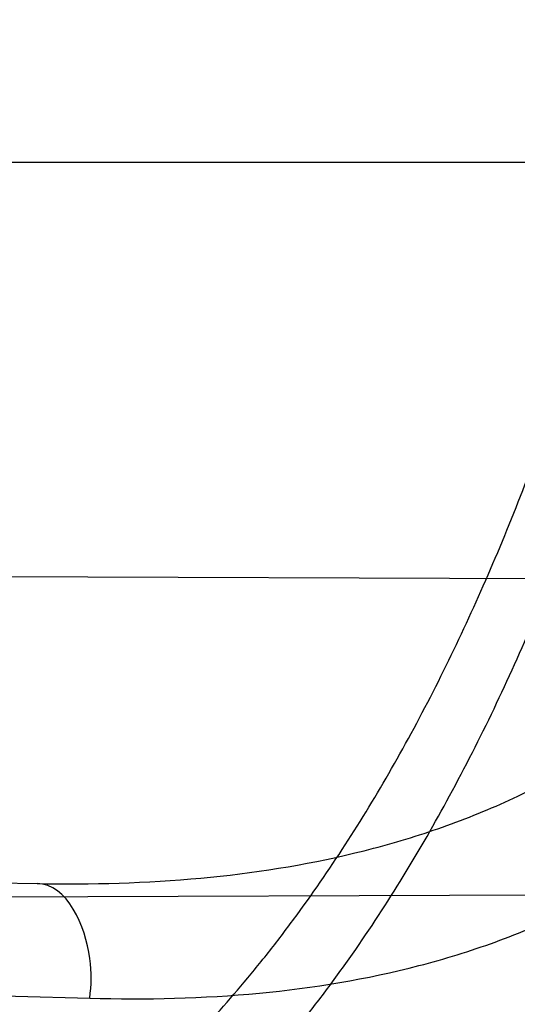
# Model space of a CAD drawing. Header units: millimetres. Extents: x 0 to 297, y 0 to 210.
# Tile 91 of 256: x 147.1136 to 147.1292, y 92.9393 to 92.9701. Entities that reach past the tile are written whole.
import ezdxf

# ---------------------------------------------------------------- set-up
doc = ezdxf.new("R2010")
doc.units = ezdxf.units.MM
doc.header["$LTSCALE"] = 16.335
doc.layers.get('0').update_dxf_attribs({"linetype": 'CONTINUOUS'})
for name, color, linetype in [('01_GLOBAL', 7, 'CONTINUOUS'), ('INTFCLR_1', 7, 'CONTINUOUS'), ('INTFCLR_144815', 7, 'CONTINUOUS')]:
    doc.layers.add(name, color=color, linetype=linetype)

msp = doc.modelspace()

# ---------------------------------------------------------------- linework, layer by layer
at = {"color": 7, "linetype": 'Continuous'}
msp.add_circle((147.7028034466, 92.1254639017), 2.28, dxfattribs=at)
at = {"color": 9, "linetype": 'Continuous'}
msp.add_arc((147.7028034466, 92.1254639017), 2.2507792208, 92.9674534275, 177.0325465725, dxfattribs=at)
at = {"layer": '01_GLOBAL', "color": 7, "linetype": 'Continuous'}
msp.add_circle((147.7028034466, 92.1254639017), 2.31, dxfattribs=at)
at = {"layer": 'INTFCLR_1', "color": 9, "linetype": 'Continuous'}
for p, q in [((146.8266356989, 92.96563164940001), (147.1443244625, 92.96563164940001)), ((146.8535833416, 92.9475801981), (147.1141792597, 92.94303147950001))]:
    msp.add_line(p, q, dxfattribs=at)
at = {"layer": 'INTFCLR_1', "color": 6, "linetype": 'Continuous'}
for p, q in [((147.086617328, 92.9527450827), (147.1333250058, 92.9525820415)), ((147.1303435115, 92.94267085), (147.0829622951, 92.9425054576))]:
    msp.add_line(p, q, dxfattribs=at)
for radius in [0.3620710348, 0.3440948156]:
    msp.add_arc((146.8326356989, 93.03763164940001), radius, 270, 90.00000002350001, dxfattribs=at)
at = {"layer": 'INTFCLR_1', "color": 9, "linetype": 'Continuous'}
msp.add_arc((147.5046846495, 107.3204460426), 14.3862601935, 268.2538865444, 268.4511225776, dxfattribs=at)
for points, knots in [([(147.1545442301, 92.9256703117), (147.1552565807, 92.92760868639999), (147.1566525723, 92.9315227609), (147.1593123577, 92.9394604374), (147.1636279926, 92.9537082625), (147.1676297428, 92.9704311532), (147.1702721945, 92.98537709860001), (147.1713830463, 92.99300879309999), (147.1719563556, 92.9974228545), (147.1732796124, 93.008504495), (147.1746545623, 93.02743949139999), (147.1744340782, 93.04977945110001), (147.1733950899, 93.0642567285), (147.1727415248, 93.0709415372), (147.1722603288, 93.07538757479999), (147.1707735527, 93.08738744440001), (147.1673977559, 93.1066025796), (147.162533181, 93.1253625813), (147.1590536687, 93.13649711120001), (147.157745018, 93.1404798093), (147.1557541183, 93.1463465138), (147.1512626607, 93.1586117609), (147.1435063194, 93.176613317), (147.134673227, 93.19362029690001), (147.1285153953, 93.2040882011), (147.1256373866, 93.208747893), (147.1237254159, 93.21178528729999), (147.1185545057, 93.2197736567), (147.1098896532, 93.232033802), (147.0978538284, 93.2469589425), (147.0876594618, 93.2581464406), (147.0805381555, 93.26529742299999), (147.0766007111, 93.2690835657), (147.0711374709, 93.27418968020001), (147.06349057, 93.2808755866), (147.0552130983, 93.2873626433), (147.0499647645, 93.2910949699), (147.0474074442, 93.29281092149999), (147.0457289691, 93.2938897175), (147.0442255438, 93.294808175), (147.0429042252, 93.29556660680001), (147.041778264, 93.2961550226), (147.0407894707, 93.2966200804), (147.0400295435, 93.2968637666), (147.0393696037, 93.2970368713), (147.0390133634, 93.2966025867), (147.0393275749, 93.29599323), (147.0397818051, 93.29522393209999), (147.0406181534, 93.29416107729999), (147.0417305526, 93.2928514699), (147.0430342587, 93.2914101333), (147.0444632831, 93.289871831), (147.0465759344, 93.2876354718), (147.0495827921, 93.28449215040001), (147.0551951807, 93.2786029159), (147.0613248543, 93.27199583), (147.0669087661, 93.26568094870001), (147.0703603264, 93.2616654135), (147.0759105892, 93.2550734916), (147.0844077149, 93.2443909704), (147.0955472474, 93.22884910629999), (147.1036099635, 93.2161613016), (147.1088887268, 93.20713012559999), (147.1124703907, 93.200778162), (147.1186494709, 93.1891839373), (147.1269016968, 93.171675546), (147.1325946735, 93.1570782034), (147.1352425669, 93.1495098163)], [0, 0, 0, 0, 0.0103792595, 0.0208842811, 0.0420721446, 0.0851858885, 0.1071984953, 0.1183380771, 0.123943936, 0.1295693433, 0.1744299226, 0.2192388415, 0.2417237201, 0.2473597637, 0.2529962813, 0.2641993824, 0.3081295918, 0.3509327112, 0.3614952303, 0.3667582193, 0.3720021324, 0.3926323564, 0.4323913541, 0.4704239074, 0.4888657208, 0.4934194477, 0.497950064, 0.5069039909, 0.5412450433, 0.5733438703, 0.6032118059, 0.6172673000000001, 0.6240601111, 0.6306649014, 0.6548506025, 0.6750843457, 0.6834913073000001, 0.6872123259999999, 0.6905622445, 0.6935176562, 0.6960693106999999, 0.6982084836, 0.6999280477, 0.7014829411, 0.7024060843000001, 0.7029587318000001, 0.7038763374, 0.7054334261, 0.7076628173, 0.7105600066, 0.714112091, 0.7174145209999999, 0.7211168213, 0.7295725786, 0.7392778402, 0.7620040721, 0.7748640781, 0.7816422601, 0.7886165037, 0.8181744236, 0.8502177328, 0.884679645, 0.8936796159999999, 0.902792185, 0.9213283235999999, 0.9597006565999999, 1, 1, 1, 1]), ([(147.0432510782, 93.2956316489), (147.0440337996, 93.2956315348), (147.0461901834, 93.29448394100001), (147.048762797, 93.29308623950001), (147.05126835, 93.29149221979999), (147.0538664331, 93.2897847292), (147.0591995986, 93.28606265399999), (147.0676125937, 93.27960414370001), (147.0753919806, 93.27294276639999), (147.0809499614, 93.26785658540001), (147.0849532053, 93.2640878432), (147.0921910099, 93.25697312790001), (147.1025540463, 93.2458430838), (147.114792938, 93.2309925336), (147.1236090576, 93.2187883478), (147.1288703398, 93.210836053), (147.1308146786, 93.20781404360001), (147.1337403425, 93.20317969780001), (147.1399980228, 93.19277282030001), (147.1489774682, 93.17586162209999), (147.1568675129, 93.15795089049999), (147.1614367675, 93.1457458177), (147.1634614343, 93.13990986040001), (147.1647919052, 93.13594917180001), (147.1683281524, 93.12488035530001), (147.1732735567, 93.1062283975), (147.1767074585, 93.0871131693), (147.1782194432, 93.07517712), (147.1787086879, 93.07075571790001), (147.1793731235, 93.0641085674), (147.1804294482, 93.0497128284), (147.1806536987, 93.0274948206), (147.1792555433, 93.0086652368), (147.1779104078, 92.9976470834), (147.1773275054, 92.9932574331), (147.1761979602, 92.9856672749), (147.1735104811, 92.97079983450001), (147.1694409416, 92.95416803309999), (147.1650544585, 92.9400032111), (147.1623504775, 92.9321098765), (147.1609312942, 92.9282176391), (147.1602071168, 92.92629007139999)], [0, 0, 0, 0, 0.0056084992, 0.016622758, 0.0214510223, 0.0268121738, 0.0389184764, 0.0680276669, 0.1027789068, 0.1122614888, 0.1220107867, 0.1421735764, 0.1849752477, 0.2309092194, 0.2799812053, 0.2927645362, 0.2992310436, 0.3057293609, 0.3320345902, 0.3862266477, 0.4428037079, 0.4721337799, 0.479586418, 0.4870651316, 0.5020714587, 0.5628449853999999, 0.6251697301, 0.6410581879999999, 0.6490513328, 0.6570434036, 0.6889243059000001, 0.7524504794, 0.8160576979, 0.8240355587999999, 0.8319861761, 0.8477866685, 0.8790166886, 0.9402183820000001, 0.9703167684, 0.9852456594, 1, 1, 1, 1]), ([(147.1352425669, 93.1495098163), (147.1379952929, 93.14164178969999), (147.1429940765, 93.1254736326), (147.1477529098, 93.1046918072), (147.1501024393, 93.09081219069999), (147.151047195, 93.08426445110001), (147.151638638, 93.07985863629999), (147.1530856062, 93.06772189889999), (147.1544764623, 93.04770806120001), (147.1542807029, 93.0276232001), (147.1535512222, 93.0153442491), (147.1532177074, 93.0108633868), (147.1526544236, 93.00419454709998), (147.1511010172, 92.9899942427), (147.1474849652, 92.9685843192), (147.1430641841, 92.95080514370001), (147.1400632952, 92.9406015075), (147.1388460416, 92.9366002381), (147.1366541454, 92.9297366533), (147.1320236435, 92.91648816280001), (147.124625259, 92.8984289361), (147.1170139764, 92.8829220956), (147.1121048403, 92.87387096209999), (147.1103239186, 92.8706785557), (147.1076776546, 92.8660211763), (147.101977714, 92.8564219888), (147.0929326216, 92.8426084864), (147.0818447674, 92.827530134), (147.0738492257, 92.81769368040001), (147.0692400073, 92.8122947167), (147.0675023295, 92.81027962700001), (147.0645699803, 92.8069282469), (147.059151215, 92.8008948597), (147.053263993, 92.7946267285), (147.047929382, 92.78903803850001), (147.0447760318, 92.7857530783), (147.0421529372, 92.78285660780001), (147.0404461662, 92.78102579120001), (147.0382254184, 92.7776381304), (147.0420399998, 92.77914588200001), (147.0441807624, 92.7804356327), (147.0467768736, 92.78202657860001), (147.049052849, 92.7835556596), (147.0517912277, 92.7854541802), (147.0555009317, 92.78817176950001), (147.0602492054, 92.79186222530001), (147.067344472, 92.7977012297), (147.0736957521, 92.8033972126), (147.0792529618, 92.8087266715), (147.0832359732, 92.812657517), (147.0904141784, 92.8200586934), (147.1006451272, 92.8316000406), (147.1126583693, 92.84694521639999), (147.1212603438, 92.85951606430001), (147.1263733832, 92.8676917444), (147.1282611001, 92.87079789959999), (147.1311015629, 92.87556381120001), (147.1371674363, 92.88626496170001), (147.1458250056, 92.9036348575), (147.1517810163, 92.9181513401), (147.1545442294, 92.9256703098)], [0, 0, 0, 0, 0.0419449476, 0.0850695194, 0.1071739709, 0.1127634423, 0.1183584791, 0.1295423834, 0.1742656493, 0.2191961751, 0.2304978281, 0.2361598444, 0.2418057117, 0.2641744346, 0.3080240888, 0.3509528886, 0.3562644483, 0.3615432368, 0.3719979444, 0.3925183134, 0.4321501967, 0.4701192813, 0.4793724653, 0.4839620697, 0.48851378, 0.5063269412, 0.5401307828, 0.5715496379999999, 0.6004673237, 0.6038923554, 0.6072711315, 0.6138564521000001, 0.6263016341, 0.6480618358, 0.6572019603, 0.6650284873, 0.6713159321, 0.6759369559, 0.6799952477, 0.6841765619, 0.6887949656, 0.6950107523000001, 0.6986911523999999, 0.7027318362, 0.7117342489, 0.7218512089, 0.7329803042, 0.7579718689, 0.7647510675, 0.7717251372, 0.7861300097, 0.8166264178, 0.8492835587, 0.8841348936, 0.8932111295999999, 0.8978052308, 0.9024247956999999, 0.92112918, 0.9596906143, 1, 1, 1, 1]), ([(147.0432510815, 92.7796316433), (147.0431330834, 92.7796316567), (147.0428441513, 92.77968862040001), (147.0428590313, 92.7802080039), (147.043168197, 92.78074236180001), (147.0437027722, 92.7815366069), (147.0445175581, 92.7825251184), (147.046088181, 92.7843056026), (147.0479460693, 92.786252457), (147.0500136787, 92.7883830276), (147.0523867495, 92.79080681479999), (147.0572874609, 92.7957986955), (147.0632966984, 92.8020416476), (147.0688203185, 92.8080382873), (147.0718101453, 92.8113712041), (147.0735816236, 92.81337496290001), (147.0782783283, 92.8187413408), (147.0864250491, 92.8285190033), (147.0977271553, 92.8435162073), (147.106950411, 92.8572622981), (147.1127640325, 92.86681826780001), (147.1154623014, 92.871453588), (147.1172776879, 92.87462997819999), (147.1222795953, 92.88363180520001), (147.1300362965, 92.8990567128), (147.1375818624, 92.91703545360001), (147.1423047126, 92.93022711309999), (147.1445398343, 92.9370600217), (147.1457809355, 92.941042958), (147.1488392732, 92.9511954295), (147.1533458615, 92.9688880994), (147.157034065, 92.99020578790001), (147.1586182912, 93.0043449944), (147.159192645, 93.0109841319), (147.1595326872, 93.0154446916), (147.1602764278, 93.0276675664), (147.1604760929, 93.0476640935), (147.1590577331, 93.0675881), (147.157582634, 93.0796680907), (147.1569796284, 93.0840538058), (147.1560162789, 93.0905724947), (147.1536199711, 93.10439313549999), (147.1487661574, 93.12508522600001), (147.1436711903, 93.1411717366), (147.1408661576, 93.1489990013)], [0, 0, 0, 0, 0.0008731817, 0.001718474, 0.0032338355, 0.0055641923, 0.008732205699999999, 0.0127298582, 0.0231213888, 0.0286463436, 0.0346993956, 0.04822263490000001, 0.0804125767, 0.0988155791, 0.1085508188, 0.1135449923, 0.1186070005, 0.1613231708, 0.2076862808, 0.2575123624, 0.2837454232, 0.2904461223, 0.2972015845, 0.3108183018, 0.3666504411, 0.4248609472, 0.4549769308, 0.4703146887, 0.4780576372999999, 0.4858477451, 0.5487776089, 0.6130123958, 0.6457680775, 0.6540347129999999, 0.6623246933, 0.6788711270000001, 0.74464742, 0.8101273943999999, 0.8265053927, 0.8346996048, 0.8428861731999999, 0.8752668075, 0.9384714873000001, 1, 1, 1, 1]), ([(147.1141792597, 92.94303147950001), (147.1158902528, 92.943001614), (147.1192371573, 92.9430916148), (147.1233465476, 92.9437316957), (147.1264598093, 92.9446204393), (147.1294493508, 92.94577349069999), (147.1322709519, 92.9473724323), (147.1348317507, 92.94939349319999), (147.1372847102, 92.9517634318), (147.1391541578, 92.95419354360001), (147.1405502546, 92.95646359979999), (147.1414553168, 92.95808044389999), (147.1424744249, 92.9601943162), (147.1433368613, 92.9623997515), (147.1439346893, 92.96422555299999), (147.1442006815, 92.9651600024), (147.1443244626, 92.96563164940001)], [0, 0, 0, 0, 0.1247189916, 0.243509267, 0.3019349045, 0.3603889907, 0.476776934, 0.5364440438, 0.5978148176, 0.7250064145, 0.7583663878, 0.7920476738, 0.860007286, 0.9292141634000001, 0.964461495, 1, 1, 1, 1]), ([(147.1158280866, 92.93944206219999), (147.1175996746, 92.93939278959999), (147.1210694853, 92.9394712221), (147.1253280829, 92.9401717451), (147.1285446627, 92.9411649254), (147.1316450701, 92.9424680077), (147.134557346, 92.94428265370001), (147.1368348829, 92.94626506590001), (147.1380905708, 92.94753733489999), (147.1399706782, 92.9496446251), (147.1416183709, 92.9520286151), (147.1430407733, 92.9545937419), (147.1439646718, 92.9564374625), (147.1450070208, 92.95884545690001), (147.1458812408, 92.9613528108), (147.146486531, 92.9634295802), (147.1467549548, 92.96449285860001), (147.1468795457, 92.9650297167)], [0, 0, 0, 0, 0.1201992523, 0.2347842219, 0.2913328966, 0.3481748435, 0.4625668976, 0.5219985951, 0.5526655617, 0.5837480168, 0.7134887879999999, 0.7478515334, 0.7826914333, 0.8533109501, 0.9256456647, 0.9626215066, 1, 1, 1, 1]), ([(147.0587545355, 92.92603359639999), (147.0598495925, 92.92601448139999), (147.0620340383, 92.9259783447), (147.0663667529, 92.9259158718), (147.0717124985, 92.92586094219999), (147.0770083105, 92.92586582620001), (147.0806708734, 92.92592870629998), (147.0827381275, 92.92598646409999), (147.0857607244, 92.9260959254), (147.0901722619, 92.9263543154), (147.0949767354, 92.92690428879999), (147.0982220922, 92.9274748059), (147.1000214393, 92.9278568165), (147.1026222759, 92.9284762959), (147.1063813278, 92.92963851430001), (147.110321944, 92.93145576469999), (147.1132441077, 92.9332291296), (147.1160296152, 92.935227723), (147.1185945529, 92.93756768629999), (147.1206177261, 92.9398593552), (147.1217351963, 92.941261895), (147.1233933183, 92.9434896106), (147.1256755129, 92.94712844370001), (147.1278121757, 92.9514789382), (147.1293429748, 92.9551680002), (147.130766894, 92.9590216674), (147.1316803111, 92.96198198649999), (147.1322242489, 92.9639829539)], [0, 0, 0, 0, 0.0354708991, 0.0707570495, 0.1403376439, 0.2086112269, 0.2422633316, 0.2589708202, 0.2755884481, 0.3402201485, 0.402046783, 0.4320733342, 0.4469044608, 0.4616141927, 0.5186617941, 0.5740139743, 0.6016440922, 0.6292641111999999, 0.6849536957, 0.7135882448, 0.728211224, 0.7430207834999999, 0.803517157, 0.8669694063, 0.8997732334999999, 0.932843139, 1, 1, 1, 1]), ([(147.0587231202, 92.92423556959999), (147.059845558, 92.9242027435), (147.0620847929, 92.9241396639), (147.066526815, 92.92402532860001), (147.0720083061, 92.9239092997), (147.0774395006, 92.9238591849), (147.0811962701, 92.923888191), (147.0833167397, 92.9239283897), (147.0864165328, 92.92401356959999), (147.0909402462, 92.9242430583), (147.0958673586, 92.92477733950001), (147.0991944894, 92.92534886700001), (147.1010384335, 92.92573490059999), (147.103703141, 92.9263650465), (147.1075552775, 92.9275562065), (147.1115872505, 92.9294379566), (147.1145727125, 92.93128084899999), (147.1174202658, 92.9333654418), (147.1200367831, 92.935809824), (147.1220947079, 92.93820350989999), (147.1232316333, 92.9396708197), (147.1249208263, 92.94200642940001), (147.1272411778, 92.94582362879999), (147.1294053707, 92.9503819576), (147.1309536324, 92.9542498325), (147.1323934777, 92.95829514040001), (147.1333139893, 92.9614008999), (147.1338615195, 92.9634997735)], [0, 0, 0, 0, 0.035284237, 0.0703889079, 0.1396229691, 0.2075606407, 0.2410452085, 0.2576677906, 0.2742009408, 0.3384835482, 0.3999464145, 0.429786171, 0.4445232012, 0.4591355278, 0.5158247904, 0.5708803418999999, 0.5984057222, 0.6259612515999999, 0.6816714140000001, 0.7103999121, 0.725092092, 0.7399858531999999, 0.8009597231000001, 0.8651019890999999, 0.8983209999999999, 0.9318422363, 1, 1, 1, 1]), ([(147.1158280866, 92.93944206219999), (147.1158806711, 92.9398529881), (147.115932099, 92.94114174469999), (147.1151363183, 92.94301477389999), (147.1141792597, 92.94303147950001)], [0, 0, 0, 0, 0.3020651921, 1, 1, 1, 1])]:
    msp.add_open_spline(points, degree=3, knots=knots, dxfattribs=at)
at = {"layer": 'INTFCLR_1', "color": 6, "linetype": 'Continuous'}
for points, knots in [([(147.0687421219, 93.29563164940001), (147.0680098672, 93.29563164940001), (147.0693330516, 93.2931111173), (147.0704693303, 93.29172068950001), (147.0723263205, 93.28928078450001), (147.0746177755, 93.2865210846), (147.0775470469, 93.28299903), (147.080971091, 93.27890891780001), (147.0846437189, 93.27446035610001), (147.0882701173, 93.26998999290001), (147.0916458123, 93.2657319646), (147.0947448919, 93.2617356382), (147.0975630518, 93.2580185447), (147.100110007, 93.25458663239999), (147.1024035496, 93.25143207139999), (147.1044661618, 93.24854131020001), (147.1063189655, 93.24589767), (147.1079764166, 93.2434940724), (147.109457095, 93.2413147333), (147.1107791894, 93.2393416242), (147.1119635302, 93.23755181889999), (147.1130167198, 93.235942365), (147.1139517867, 93.2344985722), (147.1147816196, 93.2332054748), (147.1157213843, 93.2317287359), (147.1167390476, 93.23011252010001), (147.1179255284, 93.2282043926), (147.1189332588, 93.2265622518), (147.1198501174, 93.2250516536), (147.1206424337, 93.2237350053), (147.1215180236, 93.2222660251), (147.1224842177, 93.22062728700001), (147.1235503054, 93.2187965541), (147.1247223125, 93.21675634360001), (147.1260120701, 93.2144766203), (147.1274302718, 93.21192636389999), (147.1289898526, 93.20906621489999), (147.1307073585, 93.2058462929), (147.1325944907, 93.2022184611), (147.1346618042, 93.1981270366), (147.1369222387, 93.1935038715), (147.1393944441, 93.1882537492), (147.1420944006, 93.1822619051), (147.1450364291, 93.1753818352), (147.1482313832, 93.1674373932), (147.1516877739, 93.1581768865), (147.1553587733, 93.14738762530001), (147.1590017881, 93.1353669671), (147.1623609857, 93.1226214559), (147.1652568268, 93.10972884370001), (147.1676651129, 93.0968010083), (147.1695853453, 93.0838891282), (147.1710275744, 93.0709911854), (147.1719965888, 93.05813761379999), (147.1725011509, 93.0453158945), (147.1725469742, 93.0325462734), (147.1721391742, 93.0198169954), (147.171280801, 93.0071297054), (147.1699742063, 92.99449457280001), (147.1682169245, 92.9818861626), (147.1660086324, 92.9693213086), (147.1633383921, 92.9567727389), (147.1602041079, 92.94425636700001), (147.1566465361, 92.9319458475), (147.1528751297, 92.9204393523), (147.1491593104, 92.9102243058), (147.1457087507, 92.9015000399), (147.1425365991, 92.8940034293), (147.1396288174, 92.8875126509), (147.136972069, 92.8818585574), (147.1345472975, 92.8769025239), (147.1323371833, 92.8725413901), (147.130325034, 92.8686912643), (147.1284994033, 92.8652891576), (147.1268466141, 92.8622800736), (147.1253496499, 92.85960988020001), (147.1239936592, 92.85723391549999), (147.1227647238, 92.8551144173), (147.1216541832, 92.85322630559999), (147.1206539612, 92.8515468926), (147.1197533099, 92.8500510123), (147.1189386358, 92.8487109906), (147.1179864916, 92.8471584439), (147.1170567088, 92.8456599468), (147.1160957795, 92.84412860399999), (147.1152647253, 92.8428151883), (147.1143298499, 92.84135168), (147.1132770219, 92.8397205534), (147.1120898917, 92.837902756), (147.1107550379, 92.8358842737), (147.109257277, 92.8336513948), (147.107577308, 92.8311858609), (147.1056960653, 92.8284703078), (147.1035922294, 92.82548916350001), (147.1012492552, 92.8222342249), (147.0986446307, 92.81869165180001), (147.095755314, 92.8148491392), (147.0925736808, 92.81071697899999), (147.0890986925, 92.8063077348), (147.0853575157, 92.80167437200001), (147.0815402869, 92.7970384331), (147.0779667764, 92.7927652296), (147.0748968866, 92.789078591), (147.0724998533, 92.7861981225), (147.070552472, 92.7836530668), (147.0693788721, 92.7822194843), (147.0679949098, 92.7796316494), (147.0687421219, 92.7796316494)], [0, 0, 0, 0, 0.003860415, 0.007501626, 0.0124785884, 0.0188917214, 0.0268498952, 0.0364677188, 0.0470694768, 0.0572444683, 0.0668187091, 0.0757144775, 0.083905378, 0.09140992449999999, 0.0982451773, 0.1044667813, 0.1101313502, 0.1152642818, 0.1198589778, 0.1240215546, 0.1277856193, 0.1311734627, 0.1341617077, 0.1368541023, 0.1392736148, 0.1433897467, 0.1469230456, 0.1511192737, 0.1535471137, 0.1562389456, 0.1592204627, 0.1625628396, 0.1662680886, 0.1703891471, 0.174967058, 0.1800766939, 0.1857729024, 0.1921414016, 0.1993155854, 0.2073311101, 0.2163077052, 0.2264451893, 0.2379233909, 0.250953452, 0.2658909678, 0.283062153, 0.3030578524, 0.3259639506, 0.3492662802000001, 0.3725305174, 0.3956109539, 0.4185782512, 0.4413347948, 0.4640172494, 0.4865192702, 0.508968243, 0.531324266, 0.5536477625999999, 0.5759939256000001, 0.5982772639, 0.620747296, 0.6432362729, 0.6658996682, 0.68875599, 0.7107777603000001, 0.7297237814, 0.7460531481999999, 0.7602331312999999, 0.7726347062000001, 0.7835467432, 0.793166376, 0.8017211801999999, 0.8093215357, 0.8160683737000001, 0.8220758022, 0.8274205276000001, 0.8322066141, 0.8364980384, 0.8403367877, 0.8437547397, 0.8468031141, 0.8495420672, 0.8520223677, 0.8564046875, 0.8588391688, 0.8615533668, 0.8645986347, 0.8679945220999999, 0.8717882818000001, 0.8760445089, 0.8807522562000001, 0.8859628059, 0.8917731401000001, 0.898168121, 0.9051985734, 0.9129160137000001, 0.9213486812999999, 0.9305434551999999, 0.9404096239, 0.9509435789, 0.961943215, 0.9720502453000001, 0.980371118, 0.9870628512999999, 0.992271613, 0.9960607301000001, 1, 1, 1, 1]), ([(147.0687421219, 92.7796316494), (147.0695765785, 92.7796316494), (147.0710237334, 92.7806068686), (147.0732486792, 92.7819463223), (147.0757995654, 92.7837998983), (147.0789536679, 92.78621498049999), (147.0827092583, 92.7892984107), (147.0868482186, 92.7928925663), (147.0910477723, 92.79673500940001), (147.0950116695, 92.80053311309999), (147.0986438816, 92.80415209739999), (147.1019501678, 92.80756746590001), (147.1049461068, 92.8107620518), (147.107653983, 92.813732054), (147.1100921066, 92.81647650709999), (147.1122806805, 92.81899733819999), (147.1142479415, 92.8213114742), (147.1160099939, 92.82342388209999), (147.1175861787, 92.82534548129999), (147.1189934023, 92.8270878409), (147.1202530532, 92.828669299), (147.1213970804, 92.83012358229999), (147.1225240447, 92.83157239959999), (147.123724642, 92.8331346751), (147.1249992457, 92.8348159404), (147.1262604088, 92.83650316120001), (147.1274992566, 92.8381825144), (147.1287882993, 92.8399539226), (147.1302152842, 92.8419444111), (147.131810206, 92.84420661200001), (147.1335924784, 92.846783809), (147.1355808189, 92.8497229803), (147.1377917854, 92.8530728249), (147.140242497, 92.8568933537), (147.1429592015, 92.861268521), (147.1459674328, 92.8662949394), (147.1492907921, 92.8720905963), (147.1529541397, 92.8788115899), (147.1569786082, 92.8866408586), (147.1613909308, 92.895852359), (147.1661049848, 92.9065772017), (147.1708180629, 92.91847841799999), (147.1752249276, 92.93102624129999), (147.1791389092, 92.9437452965), (147.1825261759, 92.9565113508), (147.1853979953, 92.9693107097), (147.1877529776, 92.9820756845), (147.1896101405, 92.9948409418), (147.1909735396, 93.00755209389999), (147.1918561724, 93.02022938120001), (147.1922659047, 93.0328602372), (147.1922092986, 93.0454468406), (147.1916906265, 93.0579966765), (147.1907127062, 93.07050178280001), (147.1892753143, 93.0829675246), (147.187377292, 93.0953920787), (147.1850186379, 93.1077564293), (147.1821898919, 93.1200882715), (147.1788863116, 93.1323721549), (147.1750915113, 93.1446222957), (147.1708160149, 93.1567764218), (147.1662306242, 93.1683760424), (147.1616300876, 93.17888244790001), (147.1573218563, 93.1879248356), (147.1533932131, 93.19561622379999), (147.1498208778, 93.2022183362), (147.1465812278, 93.20791453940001), (147.1436479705, 93.2128584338), (147.140997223, 93.2171670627), (147.1386015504, 93.22093898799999), (147.1364409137, 93.22424590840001), (147.1344943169, 93.2271532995), (147.1327470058, 93.229707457), (147.1311776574, 93.2319576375), (147.1297748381, 93.23393568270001), (147.1285161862, 93.23568453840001), (147.1273854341, 93.237235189), (147.1263043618, 93.2387000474), (147.1251805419, 93.2402055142), (147.1239422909, 93.24184332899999), (147.1226668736, 93.2435068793), (147.1213873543, 93.2451529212), (147.120091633, 93.2467985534), (147.1186694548, 93.2485796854), (147.1170808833, 93.2505381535), (147.1153015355, 93.25269419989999), (147.1133143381, 93.2550569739), (147.1110956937, 93.2576388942), (147.1086258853, 93.2604465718), (147.1058792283, 93.263488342), (147.1028357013, 93.2667628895), (147.099478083, 93.27026211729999), (147.0957850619, 93.2739726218), (147.0917574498, 93.27786179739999), (147.0874623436, 93.28182281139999), (147.0831967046, 93.28555323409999), (147.0792915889, 93.2887810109), (147.0760051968, 93.2913109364), (147.073359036, 93.29324438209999), (147.0710713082, 93.29462673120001), (147.0695920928, 93.29563164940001), (147.0687421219, 93.29563164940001)], [0, 0, 0, 0, 0.0042187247, 0.0081401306, 0.0133978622, 0.0200459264, 0.0282638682, 0.0379443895, 0.0477615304, 0.05703690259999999, 0.0656973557, 0.0736821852, 0.0810680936, 0.0878383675, 0.0940009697, 0.0996271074, 0.1047154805, 0.1093563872, 0.1135342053, 0.1172803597, 0.1206792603, 0.1237557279, 0.1266349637, 0.1299589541, 0.1337168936, 0.1373013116, 0.1406085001, 0.1442672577, 0.148377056, 0.1529904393, 0.1582606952, 0.164218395, 0.1709303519, 0.1785521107, 0.1871652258, 0.1969659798, 0.2081658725, 0.2209392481, 0.2356613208, 0.2526660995, 0.2725685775, 0.2948769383, 0.3173640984, 0.3397873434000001, 0.3621386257, 0.3841211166, 0.4060891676, 0.4277469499, 0.4493218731, 0.470705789, 0.4919793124, 0.5131981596, 0.5343255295, 0.5554668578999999, 0.5765984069, 0.5977513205, 0.6189954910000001, 0.6402209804, 0.6617015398, 0.6832900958, 0.7050415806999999, 0.7268239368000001, 0.7463339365, 0.7630160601, 0.7774553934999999, 0.7899931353, 0.8009638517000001, 0.8105830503, 0.8190545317, 0.8265380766, 0.8331730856, 0.8390248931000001, 0.8442268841, 0.8488182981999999, 0.8528943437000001, 0.8564866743, 0.8597116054, 0.8625968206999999, 0.8656908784, 0.8692094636, 0.8729771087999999, 0.8762884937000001, 0.879749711, 0.8835661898, 0.8878115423, 0.8924986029, 0.8976989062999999, 0.9034198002, 0.9097088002, 0.9166034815, 0.9241390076, 0.9323094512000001, 0.9411199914, 0.9506041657, 0.9606137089, 0.9706541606, 0.9792553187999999, 0.9862062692, 0.9916647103, 0.9957028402, 1, 1, 1, 1])]:
    msp.add_open_spline(points, degree=3, knots=knots, dxfattribs=at)
at = {"layer": 'INTFCLR_144815', "color": 6, "linetype": 'Continuous'}
for radius in [0.3828680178, 0.364857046]:
    msp.add_circle((146.8326356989, 93.03763164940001), radius, dxfattribs=at)
for radius, start, end in [(0.5278075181, 313.9937911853, 154.5150993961), (0.49294334, 282.2440355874, 71.2863570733), (0.3889523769, 308.490992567, 51.50900743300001), (0.3840109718, 313.9992414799, 46.00075850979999)]:
    msp.add_arc((146.8326356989, 93.03763164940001), radius, start, end, dxfattribs=at)
at = {"layer": 'INTFCLR_144815', "color": 9, "linetype": 'Continuous'}
for centre, radius, start, end in [((146.8326356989, 93.03763164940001), 0.4896672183, 292.4997540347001, 54.0964566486), ((146.8326378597, 93.037632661), 0.4417306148, 292.4997540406, 54.09645665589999), ((146.8326511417, 93.03763533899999), 0.434262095, 311.2505121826, 48.7494878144), ((146.8326356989, 93.03763164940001), 0.3958087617, 314.0862202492, 45.9137797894), ((146.8326356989, 93.03763164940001), 0.3863437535, 313.8592910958, 46.1407088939), ((146.8326356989, 93.03763164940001), 0.3838160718, 314.0319604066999, 45.9680396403)]:
    msp.add_arc(centre, radius, start, end, dxfattribs=at)
at = {"layer": 'INTFCLR_144815', "color": 6, "linetype": 'Continuous'}
for points, knots in [([(147.1000017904, 92.7706317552), (147.099727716, 92.7706367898), (147.0997250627, 92.7716931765), (147.1002170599, 92.7722851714), (147.1006721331, 92.7731087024), (147.1011651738, 92.77384567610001), (147.1017516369, 92.7747055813), (147.1024417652, 92.7756704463), (147.1032341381, 92.776750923), (147.1041312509, 92.7779487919), (147.1051340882, 92.7792688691), (147.1062444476, 92.78071599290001), (147.1074648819, 92.7822968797), (147.1087976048, 92.7840181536), (147.1102428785, 92.785884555), (147.1117982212, 92.78789788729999), (147.1134596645, 92.79005859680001), (147.1152251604, 92.79237013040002), (147.1170968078, 92.79484195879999), (147.11907733, 92.797485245), (147.1211639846, 92.8003047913), (147.1233499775, 92.8033005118), (147.1256270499, 92.80647066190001), (147.1279885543, 92.8098160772), (147.1304260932, 92.8133353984), (147.1329303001, 92.81702596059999), (147.1354909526, 92.8208837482), (147.1380971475, 92.8249034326), (147.1407375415, 92.8290785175), (147.1434005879, 92.83340150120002), (147.1460747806, 92.83786408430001), (147.1487488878, 92.8424574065), (147.1514121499, 92.8471722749), (147.1540544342, 92.8519993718), (147.1566663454, 92.856929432), (147.1592392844, 92.8619533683), (147.1617654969, 92.8670624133), (147.1642380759, 92.8722482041), (147.1666509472, 92.8775028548), (147.168998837, 92.8828190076), (147.1712772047, 92.8881898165), (147.1734821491, 92.89360886), (147.1756107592, 92.89907116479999), (147.1776563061, 92.90456069), (147.179616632, 92.91007104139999), (147.1814926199, 92.91560357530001), (147.1832864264, 92.9211651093), (147.1849983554, 92.9267575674), (147.1866261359, 92.93237403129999), (147.1881687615, 92.93801125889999), (147.1896244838, 92.9436621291), (147.1909923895, 92.9493212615), (147.1922727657, 92.95498763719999), (147.1934660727, 92.96066109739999), (147.1945727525, 92.96634163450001), (147.1955930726, 92.9720286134), (147.1965271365, 92.9777204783), (147.1973750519, 92.98341533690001), (147.1981370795, 92.9891120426), (147.1988135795, 92.99481027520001), (147.1994048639, 93.0005096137), (147.1999112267, 93.00620974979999), (147.2003329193, 93.0119102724), (147.2006701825, 93.01761113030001), (147.2009232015, 93.0233121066), (147.2010921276, 93.0290132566), (147.2011770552, 93.0347144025), (147.2011780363, 93.0404156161), (147.2010950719, 93.0461167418), (147.2009281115, 93.0518178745), (147.2006770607, 93.05751885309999), (147.2003417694, 93.0632197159), (147.1999220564, 93.0689202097), (147.1994176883, 93.074620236), (147.198828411, 93.080319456), (147.1981539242, 93.0860176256), (147.1973939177, 93.0917142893), (147.1965480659, 93.09740890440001), (147.1956160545, 93.10310072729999), (147.1945975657, 93.1087889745), (147.1934922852, 93.1144727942), (147.1923000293, 93.1201506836), (147.1910207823, 93.12582057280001), (147.1896545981, 93.131480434), (147.1882014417, 93.1371288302), (147.1866611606, 93.1427648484), (147.1850338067, 93.14838687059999), (147.1833198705, 93.1539920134), (147.1815202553, 93.1595765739), (147.1796361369, 93.1651366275), (147.1776688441, 93.17066839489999), (147.1756200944, 93.17616762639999), (147.1734920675, 93.1816295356), (147.1712874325, 93.1870488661), (147.1690094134, 93.1924198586), (147.1666618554, 93.1977362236), (147.1642492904, 93.2029911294), (147.1617769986, 93.20817719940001), (147.1592510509, 93.21328655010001), (147.1566783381, 93.2183108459), (147.1540666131, 93.2232413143), (147.1514244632, 93.2280688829), (147.1487612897, 93.23278426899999), (147.1460872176, 93.23737816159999), (147.1434130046, 93.2418413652), (147.1407498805, 93.2461650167), (147.1381093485, 93.2503408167), (147.1355029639, 93.2543612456), (147.1329420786, 93.2582197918), (147.1304375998, 93.2619111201), (147.1279997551, 93.265431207), (147.125637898, 93.26877740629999), (147.1233603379, 93.27194848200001), (147.1211742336, 93.2749445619), (147.1190855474, 93.2777670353), (147.1170990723, 93.2804183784), (147.1152184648, 93.2829020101), (147.1134463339, 93.2852221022), (147.1117843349, 93.2873834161), (147.1102333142, 93.2893910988), (147.1087934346, 93.2912505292), (147.1074642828, 93.2929671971), (147.1062450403, 93.2945465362), (147.1051345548, 93.29599381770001), (147.1041315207, 93.2973141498), (147.1032343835, 93.29851204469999), (147.1024419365, 93.2995926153), (147.1017517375, 93.30055757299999), (147.1011652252, 93.30141754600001), (147.1006721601, 93.3021545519), (147.1002170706, 93.3029781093), (147.0997250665, 93.30357011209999), (147.0997277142, 93.304626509), (147.1000017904, 93.30463154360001)], [0, 0, 0, 0, 0.0014101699, 0.0032891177, 0.0045779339, 0.0061083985, 0.0078869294, 0.009919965, 0.0122145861, 0.0147783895, 0.0176190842, 0.0207426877, 0.0241618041, 0.0278931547, 0.0319414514, 0.0363053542, 0.040981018, 0.0459630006, 0.0512683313, 0.0569309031, 0.0629543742, 0.0693130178, 0.0760084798, 0.08303351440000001, 0.0903785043, 0.09803123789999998, 0.105976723, 0.1141977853, 0.122675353, 0.1313888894, 0.140317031, 0.1494380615, 0.1587304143, 0.1681731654, 0.1777462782, 0.187430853, 0.1972092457, 0.2070653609, 0.2169845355, 0.2269535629, 0.2369608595, 0.2469959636, 0.2570491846, 0.2671179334, 0.2771316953, 0.2871355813, 0.2971697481, 0.3071923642, 0.3172217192, 0.3272506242, 0.3372572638, 0.3472396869, 0.357200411, 0.3671408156, 0.3770633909, 0.3869713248, 0.3968625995, 0.4067348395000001, 0.4165894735, 0.4264283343, 0.4362532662, 0.4460650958, 0.4558661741, 0.4656577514, 0.4754424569, 0.4852217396, 0.4949982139, 0.504773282, 0.5145496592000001, 0.5243287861, 0.5341133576, 0.5439047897, 0.5537055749, 0.5635169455, 0.5733411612, 0.5831795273, 0.5930338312, 0.6029053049, 0.6127948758, 0.6227033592, 0.6326318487, 0.6425809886, 0.652548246, 0.6625317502, 0.6725323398, 0.682550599, 0.6925874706, 0.7026400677, 0.7127021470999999, 0.7227700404, 0.7328393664, 0.7429043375, 0.7529583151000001, 0.7629934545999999, 0.7730007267, 0.7829699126, 0.7928892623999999, 0.8027455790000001, 0.8125242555, 0.8222091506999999, 0.8317827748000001, 0.8412261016, 0.8505191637, 0.8596410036, 0.8685700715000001, 0.8772846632, 0.8857633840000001, 0.8939857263, 0.9019325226, 0.9095865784, 0.9169329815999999, 0.9239594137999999, 0.9306564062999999, 0.9370174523, 0.9430388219, 0.9487194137, 0.9540603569, 0.95906494, 0.9637380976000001, 0.9680861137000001, 0.9721162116, 0.9758363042, 0.9792548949, 0.9823802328, 0.9852207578, 0.987784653, 0.9900795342, 0.9921128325, 0.9938914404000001, 0.9954219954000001, 0.9967108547, 0.9985898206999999, 1, 1, 1, 1]), ([(147.108707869, 93.29563164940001), (147.1084310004, 93.29563164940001), (147.1084189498, 93.2945661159), (147.1088854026, 93.2939562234), (147.1093179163, 93.293115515), (147.1097871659, 93.29236199), (147.1103458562, 93.291483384), (147.1110035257, 93.2904976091), (147.1117585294, 93.28939440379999), (147.1126129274, 93.28817225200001), (147.1135675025, 93.28682643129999), (147.1146233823, 93.2853527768), (147.1157813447, 93.28374669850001), (147.1170420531, 93.2820034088), (147.1184057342, 93.2801181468), (147.1198723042, 93.27808602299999), (147.1214410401, 93.2759024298), (147.1231107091, 93.27356285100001), (147.1248792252, 93.271063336), (147.1267437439, 93.26840038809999), (147.128700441, 93.2655713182), (147.130744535, 93.2625742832), (147.1328701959, 93.25940851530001), (147.135070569, 93.2560744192), (147.1373378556, 93.252573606), (147.1396633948, 93.248908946), (147.1420378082, 93.24508453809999), (147.1444511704, 93.2411056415), (147.1468932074, 93.23697855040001), (147.1493534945, 93.2327104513), (147.1518216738, 93.2283092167), (147.1542876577, 93.2237831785), (147.1567417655, 93.21914097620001), (147.1591748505, 93.2143913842), (147.161578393, 93.2095431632), (147.1639445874, 93.2046048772), (147.1662663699, 93.1995847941), (147.1685374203, 93.19449081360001), (147.1707521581, 93.18933038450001), (147.1729057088, 93.1841104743), (147.1749938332, 93.17883761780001), (147.1770129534, 93.1735177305), (147.1789599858, 93.168156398), (147.1808324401, 93.1627584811), (147.1826281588, 93.1573287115), (147.184345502, 93.1518710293), (147.1859830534, 93.1463893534), (147.1875398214, 93.14088681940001), (147.1890149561, 93.135366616), (147.1904079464, 93.12983117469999), (147.1917183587, 93.12428304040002), (147.1929460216, 93.1187240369), (147.194090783, 93.1131561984), (147.1951526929, 93.1075808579), (147.1961317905, 93.10199958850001), (147.1970282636, 93.0964132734), (147.1978422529, 93.09082314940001), (147.198574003, 93.08522979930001), (147.1992237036, 93.0796341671), (147.1997916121, 93.0740365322), (147.2002779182, 93.06843761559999), (147.2006828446, 93.06283752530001), (147.201006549, 93.0572368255), (147.2012491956, 93.0516354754), (147.2014108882, 93.0460339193), (147.2014917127, 93.0404320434), (147.2014917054, 93.0348302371), (147.2014108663, 93.0292283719), (147.2012491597, 93.0236268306), (147.2010065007, 93.0180255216), (147.2006827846, 93.01242485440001), (147.20027785, 93.0068248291), (147.1997915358, 93.0012259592), (147.1992236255, 92.9956284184), (147.1985739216, 92.9900328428), (147.1978421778, 92.98443960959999), (147.197028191, 92.9788495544), (147.1961317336, 92.9732633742), (147.1951526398, 92.96768215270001), (147.1940907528, 92.96210695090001), (147.1929459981, 92.956539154), (147.1917183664, 92.95098029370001), (147.1904079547, 92.9454321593), (147.1890149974, 92.9398968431), (147.1875398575, 92.93437661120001), (147.1859831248, 92.9288741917), (147.1843455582, 92.9233924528), (147.1826282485, 92.91793486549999), (147.1808325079, 92.91250501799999), (147.178960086, 92.9071071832), (147.1770130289, 92.9017457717), (147.1749939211, 92.8964259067), (147.1729057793, 92.8911529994), (147.1707522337, 92.8859330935), (147.1685374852, 92.8807726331), (147.1662664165, 92.87567860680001), (147.1639446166, 92.8706584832), (147.1615784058, 92.8657201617), (147.1591748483, 92.86087191), (147.1567417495, 92.8561222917), (147.1542876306, 92.85148006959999), (147.1518216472, 92.8469540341), (147.1493534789, 92.84255282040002), (147.1468932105, 92.8382847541), (147.1444511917, 92.8341576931), (147.1420378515, 92.8301788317), (147.1396634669, 92.8263544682), (147.1373379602, 92.82268985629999), (147.1350707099, 92.8191890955), (147.1328703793, 92.81585505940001), (147.1307447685, 92.81268936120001), (147.1287007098, 92.80969237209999), (147.12674404, 92.8068633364), (147.1248795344, 92.8042004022), (147.1231110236, 92.80170089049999), (147.1214413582, 92.7993613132), (147.1198726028, 92.79717769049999), (147.1184060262, 92.79514555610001), (147.117042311, 92.7932602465), (147.1157815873, 92.79151693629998), (147.114623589, 92.78991080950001), (147.11356769, 92.78843713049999), (147.1126130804, 92.787091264), (147.11175866, 92.7858690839), (147.1110036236, 92.7847658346), (147.1103459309, 92.78378002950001), (147.1097872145, 92.7829013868), (147.1093179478, 92.78214783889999), (147.1088854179, 92.7813071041), (147.1084189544, 92.7806972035), (147.1084309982, 92.7796316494), (147.108707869, 92.7796316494)], [0, 0, 0, 0, 0.0014861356, 0.0034579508, 0.0048068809, 0.0064063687, 0.0082626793, 0.0103820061, 0.0127711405, 0.0154368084, 0.0183865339, 0.0216275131, 0.0251677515, 0.0290144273, 0.0331753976, 0.0376570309, 0.0424661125, 0.0476073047, 0.0530850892, 0.0589012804, 0.0650564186, 0.0715486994, 0.07837362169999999, 0.08552418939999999, 0.0929907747, 0.1007612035, 0.1088208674, 0.1171531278, 0.1257396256, 0.1345607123, 0.143595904, 0.152824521, 0.1622261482, 0.171780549, 0.1814683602, 0.1912713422, 0.2011724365, 0.211155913, 0.2212074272, 0.2313141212, 0.2414644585, 0.2516478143, 0.2618559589, 0.2720801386, 0.2823146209, 0.2925525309, 0.302790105, 0.3130221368, 0.3232464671, 0.333459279, 0.3436597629, 0.3538452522, 0.3640159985, 0.3741700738, 0.3843086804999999, 0.3944307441, 0.4045380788, 0.4146299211, 0.4247087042, 0.434774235, 0.4448292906, 0.4548738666, 0.4649110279, 0.4749410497, 0.4849671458, 0.4949897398, 0.505012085, 0.515034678, 0.5250607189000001, 0.5350907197, 0.5451277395, 0.5551723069, 0.5652271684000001, 0.5752926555, 0.5853711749, 0.5954630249, 0.6055699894, 0.6156920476, 0.6258303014, 0.6359844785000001, 0.6461547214, 0.6563403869, 0.666540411, 0.676753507, 0.6869773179, 0.6972097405, 0.7074468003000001, 0.7176851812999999, 0.7279191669, 0.7381438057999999, 0.7483515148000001, 0.7585352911, 0.7686855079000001, 0.7787921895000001, 0.7888438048, 0.7988273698, 0.8087285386, 0.8185315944, 0.8282194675, 0.8377739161, 0.8471755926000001, 0.8564042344, 0.8654393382, 0.8742603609, 0.8828468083, 0.8911789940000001, 0.8992385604, 0.907008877, 0.9144753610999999, 0.9216258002, 0.9284505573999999, 0.9349426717, 0.941097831, 0.9469139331, 0.9523916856, 0.9575329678, 0.9623419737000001, 0.9668237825, 0.9709847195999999, 0.9748315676, 0.978371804, 0.9816129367, 0.9845626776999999, 0.9872284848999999, 0.9896176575, 0.9917371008, 0.9935934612, 0.9951930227, 0.9965419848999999, 0.9985138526, 1, 1, 1, 1]), ([(147.1774737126, 93.03763164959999), (147.1774737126, 93.03408945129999), (147.1773695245, 93.02700115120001), (147.1769005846, 93.01637046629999), (147.1761179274, 93.0057395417), (147.1750192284, 92.99510919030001), (147.1736022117, 92.98448113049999), (147.1718643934, 92.9738585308), (147.1698022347, 92.9632462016), (147.1674128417, 92.9526511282), (147.1646953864, 92.9420828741), (147.161647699, 92.9315557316), (147.1582727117, 92.92108641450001), (147.1545735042, 92.9106967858), (147.1505601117, 92.9004145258), (147.1462460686, 92.8902726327), (147.1416542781, 92.8803122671), (147.1368163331, 92.87058151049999), (147.1317748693, 92.8611374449), (147.1265856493, 92.85204255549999), (147.1213166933, 92.8433636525), (147.1160474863, 92.83516870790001), (147.1108644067, 92.8275202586), (147.1058552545, 92.8204697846), (147.1011012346, 92.8140519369), (147.0966707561, 92.8082803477), (147.0926151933, 92.80315041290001), (147.0889666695, 92.79864073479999), (147.0857447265, 92.7947177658), (147.0829483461, 92.79133955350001), (147.0805785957, 92.7884737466), (147.0786107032, 92.7860480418), (147.0770645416, 92.78412398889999), (147.075840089, 92.7824105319), (147.0750404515, 92.7814119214), (147.0742890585, 92.7796316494), (147.0748011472, 92.7796316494)], [0, 0, 0, 0, 0.0374136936, 0.0748639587, 0.1123780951, 0.1499879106, 0.1877264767, 0.2256114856, 0.2636616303, 0.3018965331, 0.3403130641, 0.3789003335, 0.4176356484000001, 0.4564792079, 0.4953691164, 0.5342020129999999, 0.5728718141, 0.611197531, 0.6489667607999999, 0.6859303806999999, 0.721782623, 0.7561939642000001, 0.788825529, 0.8193610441, 0.8475376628, 0.8731799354, 0.8962089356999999, 0.9166076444, 0.9344457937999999, 0.9498358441, 0.9629038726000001, 0.9737937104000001, 0.9826269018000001, 0.9895233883, 0.9945911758, 1, 1, 1, 1]), ([(147.091447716, 92.7706317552), (147.0911815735, 92.7706365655), (147.0911667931, 92.7716634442), (147.0916656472, 92.7722346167), (147.0921197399, 92.7730327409), (147.0926141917, 92.7737470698), (147.0932019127, 92.77458111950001), (147.0938940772, 92.77551732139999), (147.0946890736, 92.7765661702), (147.0955894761, 92.77772931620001), (147.0965963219, 92.77901153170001), (147.0977110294, 92.7804169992), (147.0989347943, 92.78195053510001), (147.1002689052, 92.78361741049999), (147.1017144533, 92.7854232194), (147.1032723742, 92.78737392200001), (147.1049431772, 92.7894755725), (147.1067270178, 92.79173444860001), (147.1086232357, 92.79415650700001), (147.1106300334, 92.7967469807), (147.1127439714, 92.7995096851), (147.114959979, 92.8024469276), (147.1172716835, 92.8055598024), (147.1196716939, 92.8088484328), (147.1221516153, 92.8123118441), (147.1247019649, 92.81594766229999), (147.1273122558, 92.8197520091), (147.1299712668, 92.823719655), (147.1326672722, 92.8278441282), (147.1353883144, 92.83211790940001), (147.1381224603, 92.8365326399), (147.1408580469, 92.84107935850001), (147.1435838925, 92.84574873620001), (147.1462894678, 92.8505312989), (147.1489650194, 92.85541762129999), (147.1516016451, 92.8603984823), (147.1541913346, 92.8654649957), (147.1567269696, 92.870608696), (147.1592023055, 92.8758216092), (147.1616119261, 92.88109628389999), (147.1639511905, 92.88642581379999), (147.1662161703, 92.89180383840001), (147.1684036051, 92.89722459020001), (147.1705107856, 92.90268275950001), (147.1725355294, 92.9081735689), (147.1744761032, 92.913692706), (147.1763311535, 92.9192362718), (147.1780996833, 92.9248008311), (147.1797809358, 92.93038317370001), (147.1813744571, 92.9359806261), (147.182879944, 92.9415906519), (147.1842973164, 92.9472112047), (147.1856265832, 92.9528403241), (147.186867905, 92.95847646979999), (147.1880214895, 92.9641181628), (147.1890876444, 92.9697643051), (147.1900666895, 92.9754138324), (147.190958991, 92.98106595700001), (147.1917649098, 92.98671993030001), (147.1924848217, 92.9923752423), (147.1931190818, 92.99803144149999), (147.193668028, 93.003688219), (147.1941319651, 93.00934531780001), (147.1945111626, 93.01500256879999), (147.1948058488, 93.020659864), (147.195016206, 93.0263171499), (147.1951423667, 93.0319744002), (147.1951703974, 93.03574606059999), (147.1951703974, 93.0376316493)], [0, 0, 0, 0, 0.0027272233, 0.00637693, 0.0088871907, 0.0118720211, 0.0153444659, 0.0193180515, 0.02380733, 0.0288260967, 0.0343890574, 0.0405101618, 0.0472051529, 0.05449051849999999, 0.0623846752, 0.0709044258, 0.0800682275, 0.08989261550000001, 0.1003941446, 0.1115838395, 0.1234656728, 0.1360350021, 0.1492811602, 0.1631910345, 0.1777467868, 0.1929237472, 0.2086919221, 0.2250163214, 0.241858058, 0.2591751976, 0.2769240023, 0.2950599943, 0.3135389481, 0.3323178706, 0.3513557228, 0.3706138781, 0.3900565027, 0.40965088, 0.4293672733, 0.4491790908, 0.4690627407, 0.4889974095, 0.5089649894, 0.5289504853, 0.5489397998, 0.5689220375, 0.5888883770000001, 0.6088300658, 0.6287418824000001, 0.6486179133, 0.6684555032, 0.6882511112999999, 0.7080041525, 0.7277129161, 0.7473782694, 0.7670001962, 0.7865808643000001, 0.8061213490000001, 0.8256243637, 0.8450923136, 0.8645285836, 0.8839363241, 0.9033192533, 0.9226811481, 0.9420259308, 0.9613578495, 0.9806810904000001, 1, 1, 1, 1]), ([(147.1151168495, 92.7857416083), (147.1143787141, 92.7857544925), (147.1156276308, 92.78820794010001), (147.116525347, 92.78970552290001), (147.1180474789, 92.79209975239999), (147.1198782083, 92.79481585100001), (147.1221966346, 92.7982043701), (147.1249401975, 92.8021836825), (147.1280292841, 92.80669849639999), (147.1312345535, 92.811450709), (147.1343198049, 92.81612276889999), (147.1371505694, 92.8204989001), (147.1397182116, 92.8245587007), (147.1420356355, 92.82830215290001), (147.1441247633, 92.83174413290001), (147.1459961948, 92.8348878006), (147.1476694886, 92.8377484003), (147.1491620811, 92.8403425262), (147.1505046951, 92.8427119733), (147.1518049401, 92.8450380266), (147.1531218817, 92.847428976), (147.1544355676, 92.8498529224), (147.1556509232, 92.85212982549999), (147.1567224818, 92.8541662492), (147.1576673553, 92.8559840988), (147.1585009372, 92.8576053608), (147.159275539, 92.8591271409), (147.1600549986, 92.86067461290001), (147.1609020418, 92.8623743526), (147.1618385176, 92.8642764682), (147.1628764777, 92.86641355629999), (147.1640270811, 92.8688201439), (147.1653010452, 92.87153282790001), (147.1667075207, 92.8745887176), (147.1682609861, 92.8780430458), (147.1699714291, 92.88195052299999), (147.1718524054, 92.8863813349), (147.1739221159, 92.8914316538), (147.1761976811, 92.89722079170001), (147.178691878, 92.90389265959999), (147.1814083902, 92.9116011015), (147.184351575, 92.9205773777), (147.1874453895, 92.9309000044), (147.1904830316, 92.94222177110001), (147.1932633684, 92.9540340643), (147.1956760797, 92.96592039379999), (147.1977142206, 92.9778460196), (147.1993786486, 92.989793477), (147.2006712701, 93.0017690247), (147.2015911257, 93.01373916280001), (147.2021405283, 93.025697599), (147.2022625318, 93.0336581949), (147.2022625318, 93.0376316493)], [0, 0, 0, 0, 0.0081673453, 0.0154284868, 0.025145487, 0.0374546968, 0.0524606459, 0.0702814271, 0.0910268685, 0.1129482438, 0.1337055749, 0.1529641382, 0.1706077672, 0.186847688, 0.2016713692, 0.2151515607, 0.2273221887, 0.2383348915, 0.2482619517, 0.2574513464, 0.2678158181, 0.2784602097, 0.2879526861, 0.2963692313, 0.3039179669, 0.3106181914, 0.316537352, 0.3228091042, 0.3297871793, 0.3375473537, 0.3462645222, 0.3560710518, 0.3670580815, 0.3794198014, 0.3932872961, 0.4089598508, 0.4266081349, 0.4465389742, 0.4693403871, 0.4954216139, 0.5253358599, 0.5597543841, 0.5999196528, 0.6445403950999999, 0.6894180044, 0.7341505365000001, 0.7787008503, 0.8232446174, 0.8675822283, 0.911936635, 0.9560410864, 1, 1, 1, 1]), ([(147.2199719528, 93.03763164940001), (147.2199719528, 93.0336872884), (147.2198447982, 93.0257895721), (147.2192718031, 93.01394442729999), (147.2183143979, 93.002098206), (147.2169704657, 92.9902595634), (147.2152370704, 92.97843403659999), (147.2131110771, 92.9666295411), (147.2105896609, 92.95485732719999), (147.2076711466, 92.9431330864), (147.2043559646, 92.93147785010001), (147.2006478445, 92.9199186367), (147.1965553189, 92.9084896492), (147.1920936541, 92.89723326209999), (147.1872869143, 92.88620088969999), (147.182170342, 92.8754533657), (147.176792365, 92.865060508), (147.1712162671, 92.85509972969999), (147.1655201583, 92.84565251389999), (147.1597950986, 92.8367995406), (147.1541405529, 92.8286139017), (147.1486573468, 92.8211541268), (147.1434400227, 92.8144587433), (147.1385691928, 92.8085430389), (147.1341071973, 92.8034007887), (147.1300962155, 92.7990058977), (147.1265604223, 92.79532455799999), (147.1235085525, 92.79230266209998), (147.1209407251, 92.78992407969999), (147.1188462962, 92.7880678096), (147.1170262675, 92.78674872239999), (147.1158306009, 92.7857291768), (147.115116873, 92.78574163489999)], [0, 0, 0, 0, 0.0421285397, 0.08434683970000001, 0.1266414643, 0.1690446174, 0.2115817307, 0.2542734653, 0.2971305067, 0.3401457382, 0.3832945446, 0.4265305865, 0.4697791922, 0.5129300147, 0.5558322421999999, 0.5982870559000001, 0.6400420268, 0.6807938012, 0.7201892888, 0.7578469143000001, 0.7933806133, 0.8264335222, 0.8567170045, 0.8840287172, 0.9082689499, 0.9294277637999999, 0.9475672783, 0.9627965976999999, 0.9752495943, 0.9850650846, 0.9923757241, 1, 1, 1, 1])]:
    msp.add_open_spline(points, degree=3, knots=knots, dxfattribs=at)
at = {"layer": 'INTFCLR_144815', "color": 9, "linetype": 'Continuous'}
msp.add_open_spline([(147.2191648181, 93.0228606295), (147.2188805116, 93.0150087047), (147.2178133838, 92.9986337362), (147.2152335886, 92.978153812), (147.2128657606, 92.96453239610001), (147.2116608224, 92.9583151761), (147.2108314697, 92.9542055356), (147.2084758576, 92.9431865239), (147.2040499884, 92.9257022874), (147.1981053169, 92.90687787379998), (147.1935139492, 92.89421200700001), (147.190812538, 92.8872079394), (147.1867868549, 92.8771700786), (147.1818279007, 92.8658652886), (147.1765385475, 92.8549242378), (147.17352555, 92.84896145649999), (147.1691588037, 92.8405581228), (147.1626450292, 92.8288052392), (147.1539154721, 92.81440725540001), (147.1468515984, 92.8035736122), (147.1424364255, 92.79707773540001), (147.1405352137, 92.7943173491), (147.1393442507, 92.7925962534), (147.1364348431, 92.7884183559), (147.1322880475, 92.78254995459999), (147.1284542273, 92.77709820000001), (147.1265090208, 92.7741076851), (147.1256594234, 92.772749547), (147.124932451, 92.77142613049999), (147.1244422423, 92.7703852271), (147.1243943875, 92.76972037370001), (147.1245296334, 92.7696023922)], degree=3, knots=[0, 0, 0, 0, 0.0858001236, 0.1790833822, 0.2252548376, 0.2367557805, 0.2482389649, 0.2710367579, 0.3598009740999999, 0.445061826, 0.4864888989, 0.5069045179, 0.5270361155, 0.6045890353, 0.6416374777, 0.6597341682, 0.6775421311, 0.7450519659, 0.8064210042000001, 0.8613741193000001, 0.8862623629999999, 0.8921897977, 0.8979757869, 0.909117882, 0.9477859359, 0.9764348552, 0.98192108, 0.9867019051, 0.9940016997, 0.9980401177, 1, 1, 1, 1], dxfattribs=at)

doc.saveas('drawing.dxf')
